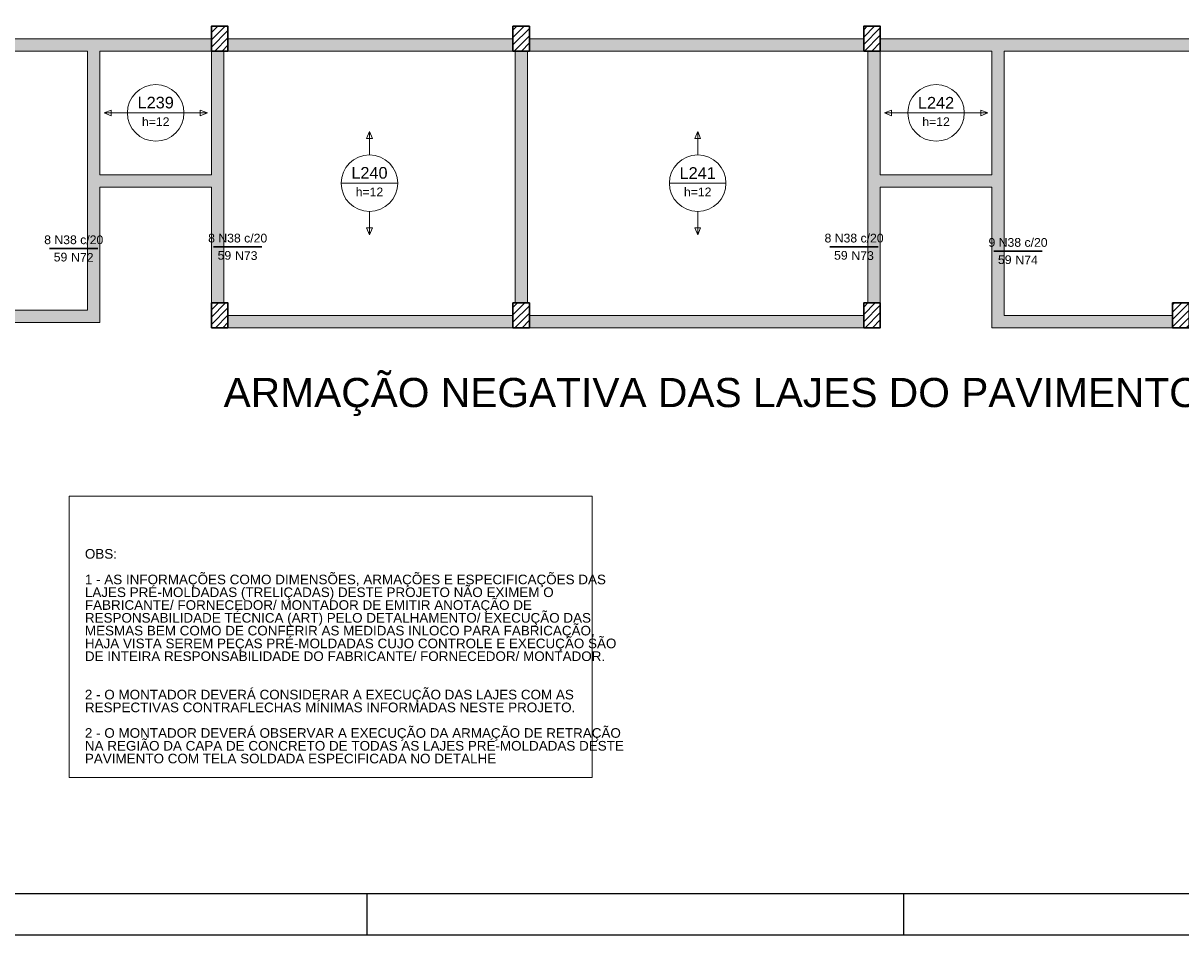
# Model space of a CAD drawing. Header units: millimetres. Extents: x 0 to 84.1, y 0 to 59.4.
# Tile 4 of 8: x 25.8 to 53.8, y 0 to 22.1. Entities that reach past the tile are written whole.
import ezdxf

# ---------------------------------------------------------------- set-up
doc = ezdxf.new("R2010")
doc.units = ezdxf.units.MM
doc.header["$MEASUREMENT"] = 0
doc.linetypes.add('NULL', pattern=[0])
for name, color, linetype, lineweight in [('CONTRAVENTAMENTOS', 4, 'Continuous', 9), ('Descrição da armadura', 7, 'Continuous', 0), ('DT-Armadura negativa', 4, 'Continuous', 30), ('DT-Hachura pilar em laje', 252, 'Continuous', 5), ('DT-Hachura viga em laje', 254, 'Continuous', 5), ('DT-Textos', 7, 'Continuous', 5), ('DT-Título', 3, 'Continuous', 20), ('FO-Pilares', 4, 'Continuous', 30), ('FO-Vigas', 1, 'Continuous', 20), ('Textos armaduras', 7, 'Continuous', 0)]:
    doc.layers.add(name, color=color, linetype=linetype, lineweight=lineweight)
doc.layers.add('SEDUC_MARF', color=1, linetype='Continuous')
doc.layers.add('SEDUC_MARGG', color=7, linetype='Continuous')
doc.styles.add('Arial', font='txt')

msp = doc.modelspace()

# ---------------------------------------------------------------- hatches: boundary and pattern name
at = {"layer": 'DT-Hachura pilar em laje', "linetype": 'Continuous'}
h = msp.add_hatch(dxfattribs=at)
h.set_pattern_fill('ANSI31', color=252, style=0)
h.paths.add_polyline_path([(30.339, 21.406), (30.539, 21.406), (30.739, 21.406), (30.739, 21.706), (30.739, 22.006), (30.539, 22.006), (30.339, 22.006), (30.339, 21.706)])
h = msp.add_hatch(dxfattribs=at)
h.set_pattern_fill('ANSI31', color=252, style=0)
h.paths.add_polyline_path([(37.642, 21.406), (37.842, 21.406), (38.042, 21.406), (38.042, 21.706), (38.042, 22.006), (37.842, 22.006), (37.642, 22.006), (37.642, 21.706)])
h = msp.add_hatch(dxfattribs=at)
h.set_pattern_fill('ANSI31', color=252, style=0)
h.paths.add_polyline_path([(46.139, 21.406), (46.339, 21.406), (46.539, 21.406), (46.539, 21.706), (46.539, 22.006), (46.339, 22.006), (46.139, 22.006), (46.139, 21.706)])
h = msp.add_hatch(dxfattribs=at)
h.set_pattern_fill('ANSI31', color=252, style=0)
h.paths.add_polyline_path([(30.339, 14.704), (30.539, 14.704), (30.739, 14.704), (30.739, 15.004), (30.739, 15.304), (30.539, 15.304), (30.339, 15.304), (30.339, 15.004)])
h = msp.add_hatch(dxfattribs=at)
h.set_pattern_fill('ANSI31', color=252, style=0)
h.paths.add_polyline_path([(37.642, 14.704), (37.842, 14.704), (38.042, 14.704), (38.042, 15.004), (38.042, 15.304), (37.842, 15.304), (37.642, 15.304), (37.642, 15.004)])
h = msp.add_hatch(dxfattribs=at)
h.set_pattern_fill('ANSI31', color=252, style=0)
h.paths.add_polyline_path([(46.139, 14.704), (46.339, 14.704), (46.539, 14.704), (46.539, 15.004), (46.539, 15.304), (46.339, 15.304), (46.139, 15.304), (46.139, 15.004)])
h = msp.add_hatch(dxfattribs=at)
h.set_pattern_fill('ANSI31', color=252, style=0)
h.paths.add_polyline_path([(53.618, 14.704), (53.818, 14.704), (54.018, 14.704), (54.018, 15.004), (54.018, 15.304), (53.818, 15.304), (53.618, 15.304), (53.618, 15.004)])
at = {"layer": 'DT-Hachura viga em laje', "linetype": 'Continuous'}
for points in [[(27.489, 21.557), (27.489, 21.557), (27.489, 21.707), (22.987, 21.707), (22.987, 21.407), (27.34, 21.407), (27.489, 21.557)], [(30.339, 21.707), (30.339, 21.707), (27.489, 21.707), (27.489, 21.557), (27.639, 21.407), (30.339, 21.407), (30.339, 21.707)], [(37.642, 21.707), (37.642, 21.707), (30.739, 21.707), (30.739, 21.407), (37.642, 21.407), (37.642, 21.707)], [(46.139, 21.706), (46.139, 21.706), (38.042, 21.706), (38.042, 21.407), (46.139, 21.407), (46.139, 21.706)], [(49.389, 21.557), (49.389, 21.557), (49.389, 21.707), (46.539, 21.707), (46.539, 21.407), (49.239, 21.407), (49.389, 21.557)], [(57.142, 21.707), (57.142, 21.707), (49.389, 21.707), (49.389, 21.557), (49.539, 21.407), (57.142, 21.407), (57.142, 21.707)], [(27.639, 18.408), (27.639, 18.408), (27.639, 21.407), (27.489, 21.557), (27.34, 21.407), (27.34, 18.258), (27.489, 18.258), (27.639, 18.408)], [(30.639, 21.407), (30.639, 21.407), (30.339, 21.407), (30.339, 18.408), (30.489, 18.258), (30.639, 18.258), (30.639, 21.407)], [(37.992, 21.407), (37.992, 21.407), (37.692, 21.407), (37.692, 15.304), (37.992, 15.304), (37.992, 21.407)], [(46.539, 18.408), (46.539, 18.408), (46.539, 21.407), (46.239, 21.407), (46.239, 18.258), (46.389, 18.258), (46.539, 18.408)], [(49.539, 21.407), (49.539, 21.407), (49.389, 21.557), (49.239, 21.407), (49.239, 18.408), (49.389, 18.258), (49.539, 18.258), (49.539, 21.407)], [(27.639, 18.108), (27.639, 18.108), (27.489, 18.258), (27.34, 18.258), (27.34, 15.132), (27.639, 14.832), (27.639, 18.108)], [(30.489, 18.258), (30.489, 18.258), (30.339, 18.408), (27.639, 18.408), (27.489, 18.258), (27.639, 18.108), (30.339, 18.108), (30.489, 18.258)], [(30.64, 18.258), (30.64, 18.258), (30.489, 18.258), (30.339, 18.108), (30.339, 15.304), (30.64, 15.304), (30.64, 18.258)], [(46.539, 18.108), (46.539, 18.108), (46.389, 18.258), (46.239, 18.258), (46.239, 15.304), (46.539, 15.304), (46.539, 18.108)], [(49.389, 18.258), (49.389, 18.258), (49.239, 18.408), (46.539, 18.408), (46.389, 18.258), (46.539, 18.108), (49.239, 18.108), (49.389, 18.258)], [(49.539, 15.004), (49.539, 15.004), (49.539, 18.258), (49.389, 18.258), (49.239, 18.108), (49.239, 14.704), (49.539, 15.004)], [(27.34, 15.132), (27.34, 15.132), (22.987, 15.132), (22.987, 14.832), (27.639, 14.832), (27.34, 15.132)], [(37.642, 15.004), (37.642, 15.004), (30.739, 15.004), (30.739, 14.704), (37.642, 14.704), (37.642, 15.004)], [(46.139, 15.004), (46.139, 15.004), (38.042, 15.004), (38.042, 14.704), (46.139, 14.704), (46.139, 15.004)], [(53.618, 15.004), (53.618, 15.004), (49.539, 15.004), (49.239, 14.704), (53.618, 14.704), (53.618, 15.004)]]:
    msp.add_hatch(color=254, dxfattribs=at).paths.add_polyline_path(points)

# ---------------------------------------------------------------- linework, layer by layer
at = {"layer": 'CONTRAVENTAMENTOS'}
msp.add_lwpolyline([(26.895, 10.622), (39.564, 10.622), (39.564, 3.809), (26.895, 3.809)], close=True, dxfattribs=at)
at = {"layer": 'DT-Armadura negativa'}
for points in [[(26.419, 16.62), (27.589, 16.62)], [(30.389, 16.661), (31.56, 16.661)], [(45.319, 16.661), (46.489, 16.661)], [(49.289, 16.556), (50.46, 16.556)]]:
    msp.add_lwpolyline(points, dxfattribs=at)
at = {"layer": 'DT-Textos'}
for p, q in [((27.909, 19.978), (27.739, 19.907)), ((27.909, 19.836), (27.909, 19.978)), ((30.24, 19.907), (30.07, 19.978)), ((30.07, 19.978), (30.07, 19.836)), ((46.809, 19.978), (46.639, 19.907)), ((46.809, 19.836), (46.809, 19.978)), ((49.14, 19.907), (48.97, 19.978)), ((48.97, 19.978), (48.97, 19.836)), ((27.739, 19.907), (27.909, 19.836)), ((28.304, 19.907), (29.675, 19.907)), ((30.07, 19.836), (30.24, 19.907)), ((46.639, 19.907), (46.809, 19.836)), ((47.204, 19.907), (48.575, 19.907)), ((48.97, 19.836), (49.14, 19.907)), ((34.166, 19.455), (34.095, 19.286)), ((34.236, 19.286), (34.166, 19.455)), ((42.116, 19.455), (42.045, 19.286)), ((42.186, 19.286), (42.116, 19.455)), ((34.095, 19.286), (34.236, 19.286)), ((42.045, 19.286), (42.186, 19.286)), ((33.48, 18.205), (34.851, 18.205)), ((41.43, 18.205), (42.801, 18.205)), ((34.236, 17.124), (34.095, 17.124)), ((34.095, 17.124), (34.166, 16.955)), ((34.166, 16.955), (34.236, 17.124)), ((42.186, 17.124), (42.045, 17.124)), ((42.045, 17.124), (42.116, 16.955)), ((42.116, 16.955), (42.186, 17.124))]:
    msp.add_line(p, q, dxfattribs=at)
for points in [[(28.304, 19.907), (27.739, 19.907)], [(29.675, 19.907), (30.24, 19.907)], [(47.204, 19.907), (46.639, 19.907)], [(48.575, 19.907), (49.14, 19.907)], [(34.166, 18.891), (34.166, 19.455)], [(42.116, 18.891), (42.116, 19.455)], [(34.166, 17.52), (34.166, 16.955)], [(42.116, 17.52), (42.116, 16.955)]]:
    msp.add_lwpolyline(points, dxfattribs=at)
for centre in [(28.989, 19.907), (47.889, 19.907), (34.166, 18.205), (42.116, 18.205)]:
    msp.add_circle(centre, 0.685, dxfattribs=at)
at = {"layer": 'FO-Pilares'}
for points in [[(30.339, 21.406), (30.539, 21.406), (30.739, 21.406), (30.739, 21.706), (30.739, 22.006), (30.539, 22.006), (30.339, 22.006), (30.339, 21.706), (30.339, 21.406)], [(37.642, 21.406), (37.842, 21.406), (38.042, 21.406), (38.042, 21.706), (38.042, 22.006), (37.842, 22.006), (37.642, 22.006), (37.642, 21.706), (37.642, 21.406)], [(46.139, 21.406), (46.339, 21.406), (46.539, 21.406), (46.539, 21.706), (46.539, 22.006), (46.339, 22.006), (46.139, 22.006), (46.139, 21.706), (46.139, 21.406)], [(30.339, 14.704), (30.539, 14.704), (30.739, 14.704), (30.739, 15.004), (30.739, 15.304), (30.539, 15.304), (30.339, 15.304), (30.339, 15.004), (30.339, 14.704)], [(37.642, 14.704), (37.842, 14.704), (38.042, 14.704), (38.042, 15.004), (38.042, 15.304), (37.842, 15.304), (37.642, 15.304), (37.642, 15.004), (37.642, 14.704)], [(46.139, 14.704), (46.339, 14.704), (46.539, 14.704), (46.539, 15.004), (46.539, 15.304), (46.339, 15.304), (46.139, 15.304), (46.139, 15.004), (46.139, 14.704)], [(53.618, 14.704), (53.818, 14.704), (54.018, 14.704), (54.018, 15.004), (54.018, 15.304), (53.818, 15.304), (53.618, 15.304), (53.618, 15.004), (53.618, 14.704)]]:
    msp.add_lwpolyline(points, close=True, dxfattribs=at)
at = {"layer": 'FO-Vigas'}
for p, q in [((22.987, 21.706), (27.489, 21.706)), ((27.489, 21.706), (30.339, 21.706)), ((30.739, 21.706), (37.642, 21.706)), ((38.042, 21.706), (46.139, 21.706)), ((46.539, 21.706), (49.389, 21.706)), ((49.389, 21.706), (57.142, 21.706)), ((22.987, 21.406), (27.339, 21.406)), ((27.339, 18.258), (27.339, 21.406)), ((27.639, 18.408), (27.639, 21.406)), ((27.639, 21.406), (30.339, 21.406)), ((30.339, 18.408), (30.339, 21.406)), ((30.639, 18.258), (30.639, 21.406)), ((30.739, 21.406), (37.642, 21.406)), ((37.692, 15.304), (37.692, 21.406)), ((37.992, 15.304), (37.992, 21.406)), ((38.042, 21.406), (46.139, 21.406)), ((46.239, 18.258), (46.239, 21.406)), ((46.539, 18.408), (46.539, 21.406)), ((46.539, 21.406), (49.239, 21.406)), ((49.239, 18.408), (49.239, 21.406)), ((49.539, 21.406), (57.142, 21.406)), ((49.539, 18.258), (49.539, 21.406)), ((27.339, 15.132), (27.339, 18.258)), ((27.639, 18.408), (30.339, 18.408)), ((30.639, 15.304), (30.639, 18.258)), ((46.239, 15.304), (46.239, 18.258)), ((46.539, 18.408), (49.239, 18.408)), ((49.539, 15.004), (49.539, 18.258)), ((27.639, 18.108), (30.339, 18.108)), ((27.639, 14.832), (27.639, 18.108)), ((30.339, 15.304), (30.339, 18.108)), ((46.539, 15.304), (46.539, 18.108)), ((46.539, 18.108), (49.239, 18.108)), ((49.239, 14.704), (49.239, 18.108)), ((22.987, 15.132), (27.339, 15.132)), ((30.739, 15.004), (37.642, 15.004)), ((38.042, 15.004), (46.139, 15.004)), ((49.539, 15.004), (53.618, 15.004)), ((22.987, 14.832), (27.639, 14.832)), ((30.739, 14.704), (37.642, 14.704)), ((38.042, 14.704), (46.139, 14.704)), ((49.239, 14.704), (53.618, 14.704))]:
    msp.add_line(p, q, dxfattribs=at)
at = {"layer": 'SEDUC_MARF'}
for p, q in [((34.1, 1), (34.1, 0)), ((47.1, 1), (47.1, 0))]:
    msp.add_line(p, q, dxfattribs=at)
msp.add_lwpolyline([(84.1, 59.4), (0, 59.4), (0, 0), (84.1, 0)], close=True, dxfattribs=at)
at = {"layer": 'SEDUC_MARGG'}
msp.add_lwpolyline([(2.5, 1), (83.1, 1), (83.1, 58.4), (2.5, 58.4)], close=True, dxfattribs=at)

# ---------------------------------------------------------------- texts
at = {"layer": 'Descrição da armadura', "linetype": 'NULL', "char_height": 0.2118, "line_spacing_factor": 0.9, "style": 'Arial'}
for s, insert, width, attachment_point in [('8 N38 c/20', (27.004, 16.726), 2.80513, 8), ('8 N38 c/20', (30.975, 16.767), 2.80513, 8), ('8 N38 c/20', (45.904, 16.767), 2.80513, 8), ('9 N38 c/20', (49.875, 16.662), 2.80513, 8), ('N72', (27.483, 16.302), 1.06399, 9), ('N73', (31.454, 16.343), 1.06399, 9), ('N73', (46.383, 16.343), 1.06399, 9), ('N74', (50.354, 16.238), 1.06399, 9)]:
    msp.add_mtext(s, dxfattribs=dict(at, insert=insert, width=width, attachment_point=attachment_point))
at = {"layer": 'DT-Textos', "linetype": 'NULL', "attachment_point": 8, "line_spacing_factor": 0.798, "style": 'Arial'}
for s, insert, char_height, width in [('L239', (28.989, 20.013), 0.2824, 1.7352), ('L242', (47.889, 20.013), 0.2824, 1.7352), ('h=12', (28.989, 19.589), 0.2118, 1.30642), ('h=12', (47.889, 19.589), 0.2118, 1.30642), ('L240', (34.166, 18.311), 0.2824, 1.7352), ('L241', (42.116, 18.311), 0.2824, 1.7352), ('h=12', (34.166, 17.888), 0.2118, 1.30642), ('h=12', (42.116, 17.888), 0.2118, 1.30642)]:
    msp.add_mtext(s, dxfattribs=dict(at, insert=insert, char_height=char_height, width=width))
at = {"layer": 'DT-Título', "linetype": 'NULL', "line_spacing_factor": 0.798, "style": 'Arial'}
for s, insert, char_height, width, attachment_point in [('ARMAÇÃO NEGATIVA DAS LAJES DO PAVIMENTO PAVTO 02 (EIXO X)', (63.513, 12.565), 0.706, 66.01482, 9), ('OBS:\\P\\P1 - AS INFORMAÇÕES COMO DIMENSÕES, ARMAÇÕES E ESPECIFICAÇÕES DAS LAJES PRÉ-MOLDADAS (TRELIÇADAS) DESTE PROJETO NÃO EXIMEM O FABRICANTE/ FORNECEDOR/ MONTADOR DE EMITIR ANOTAÇÃO DE RESPONSABILIDADE TÉCNICA (ART) PELO DETALHAMENTO/ EXECUÇÃO DAS MESMAS BEM COMO DE CONFERIR AS MEDIDAS INLOCO PARA FABRICAÇÃO, HAJA VISTA SEREM PEÇAS PRÉ-MOLDADAS CUJO CONTROLE E EXECUÇÃO SÃO DE INTEIRA RESPONSABILIDADE DO FABRICANTE/ FORNECEDOR/ MONTADOR.\\P\\P\\P2 - O MONTADOR DEVERÁ CONSIDERAR A EXECUÇÃO DAS LAJES COM AS RESPECTIVAS CONTRAFLECHAS MÍNIMAS INFORMADAS NESTE PROJETO. \\P\\P2 - O MONTADOR DEVERÁ OBSERVAR A EXECUÇÃO DA ARMAÇÃO DE RETRAÇÃO NA REGIÃO DA CAPA DE CONCRETO DE TODAS AS LAJES PRÉ-MOLDADAS DESTE PAVIMENTO COM TELA SOLDADA ESPECIFICADA NO DETALHE', (27.274, 4.15), 0.232942, 13.09048, 7)]:
    msp.add_mtext(s, dxfattribs=dict(at, insert=insert, char_height=char_height, width=width, attachment_point=attachment_point))
at = {"layer": 'Textos armaduras', "linetype": 'NULL', "char_height": 0.2118, "width": 1.04514, "attachment_point": 1, "line_spacing_factor": 0.9, "style": 'Arial'}
for insert in [(30.489, 16.564), (45.419, 16.564), (26.519, 16.522), (49.389, 16.459)]:
    msp.add_mtext('59', dxfattribs=dict(at, insert=insert))

doc.saveas('drawing.dxf')
